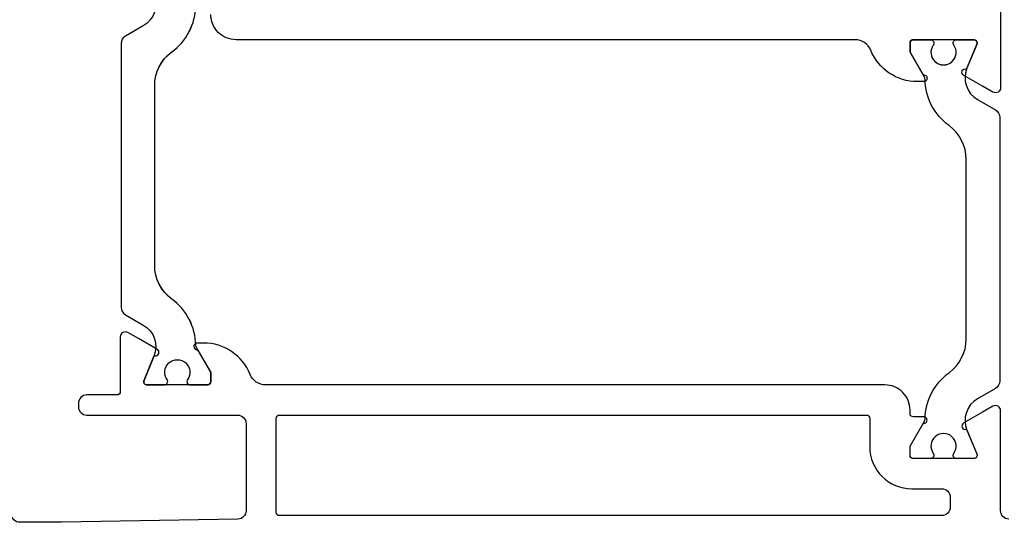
# Model space of a CAD drawing. Header units: millimetres. Extents: x 111285 to 237437, y -9513 to 52045.
# Tile 53 of 117: x 139093 to 139152, y 402 to 432. Entities that reach past the tile are written whole.
import ezdxf

# ---------------------------------------------------------------- set-up
doc = ezdxf.new("R2010")
doc.units = ezdxf.units.MM
doc.header["$LTSCALE"] = 100
doc.layers.get('0').update_dxf_attribs({"color": 252})

# ---------------------------------------------------------------- blocks, each defined once
blk = doc.blocks.new('SR8-hori')
at = {"linetype": 'Continuous'}
for points in [[(1519.5, 38.4), (1519.5, 22.433, -0.57735), (1519.05, 22.173), (1518.421, 22.536), (1517.32, 23.172), (1517.32, 23.172, -1), (1517.473, 23.542), (1518.087, 25.023, 0.534511), (1517.902, 25.3), (1514.3, 25.3, 0.414214), (1514.1, 25.1), (1514.1, 24.56), (1514.886, 23.198, -1.077346), (1514.916, 22.8), (1514.916, 22.8), (1514.539, 22.8), (1514.539, 22.8, -0.305615), (1511.758, 24.675), (1511.758, 24.675, 0.305615), (1510.831, 25.3), (1473.9, 25.3), (1473.9, 25.3, -0.414214), (1472.4, 26.8)], [(1469.004, 27.998, -0.376373), (1468.368, 26.125), (1467.3, 25.508, 0.267949), (1467.05, 25.075), (1467.05, 9.325, 0.267949), (1467.3, 8.892), (1468.368, 8.275, -0.376373), (1469.004, 6.402), (1468.413, 4.977, 0.534511), (1468.598, 4.7), (1469.625, 4.7, 0.609065), (1469.788, 5.016, -1.936492), (1471.012, 5.016, 0.609065), (1471.175, 4.7), (1472.2, 4.7, 0.414214), (1472.4, 4.9), (1472.4, 5.45), (1471.544, 6.932, -0.126173), (1471.504, 7.075, 0.233397), (1470.073, 9.824, -0.239087), (1469.05, 11.841), (1469.05, 22.559, -0.239087), (1470.073, 24.576, 0.233397), (1471.504, 27.325, -0.126173)], [(1519.991, -3.309, -0.416823), (1519.5, -2.8), (1519.5, 3.167, 0.57735), (1519.05, 3.427), (1518.421, 3.064), (1518.421, 3.064), (1517.32, 2.428), (1517.32, 2.428, 1), (1517.473, 2.058), (1517.473, 2.058), (1518.087, 0.577), (1518.087, 0.577, -0.534511), (1517.902, 0.3), (1517.902, 0.3), (1514.3, 0.3), (1514.3, 0.3, -0.414214), (1514.1, 0.5), (1514.1, 0.5), (1514.1, 1.04), (1514.1, 1.04), (1514.886, 2.402), (1514.886, 2.402, 1.077346), (1514.916, 2.8), (1514.916, 2.8), (1514.3, 2.8), (1514.3, 2.8, -0.414214), (1514.1, 3), (1514.1, 3), (1514.1, 3.2), (1514.1, 3.2, 0.414214), (1512.6, 4.7), (1475.669, 4.7, -0.305615), (1474.742, 5.325, 0.305615), (1471.961, 7.2), (1471.584, 7.2, 1.077346), (1471.614, 6.802), (1472.4, 5.44), (1472.4, 4.9), (1472.4, 4.9, -0.414214), (1472.2, 4.7), (1472.2, 4.7), (1468.598, 4.7, -0.534511), (1468.413, 4.977), (1468.413, 4.977), (1469.027, 6.458, 1), (1469.18, 6.828), (1469.18, 6.828), (1468.079, 7.464), (1467.45, 7.827, 0.57735), (1467, 7.567), (1467, 7.567), (1467, 4.3, -0.414214), (1466.8, 4.1), (1466.8, 4.1), (1465, 4.1), (1465, 4.1, 0.414214), (1464.5, 3.6), (1464.5, 3.6), (1464.5, 3.4, 0.414214), (1465, 2.9), (1465, 2.9), (1474, 2.9, -0.414214), (1474.5, 2.4), (1474.5, 2.4), (1474.5, -2.809, -0.408899), (1474.009, -3.309), (1463.5, -3.5), (1463.5, -3.5), (1461, -3.5), (1461, -3.5, -0.414214), (1460.5, -3)]]:
    blk.add_lwpolyline(points, format="xyb", dxfattribs=at)
for points in [[(1514.1, 25.1), (1514.1, 25.1, -0.414214), (1514.3, 25.3), (1515.325, 25.3, -0.609065), (1515.488, 24.984, 1.936492), (1516.712, 24.984, -0.609065), (1516.875, 25.3), (1517.902, 25.3, -0.534511), (1518.087, 25.023), (1517.496, 23.598, 0.376373), (1518.132, 21.725), (1519.2, 21.108, -0.267949), (1519.45, 20.675), (1519.45, 4.925, -0.267949), (1519.2, 4.492), (1518.132, 3.875, 0.376373), (1517.496, 2.002), (1518.087, 0.577, -0.534511), (1517.902, 0.3), (1516.875, 0.3, -0.609065), (1516.712, 0.616, 1.936492), (1515.488, 0.616, -0.609065), (1515.325, 0.3), (1514.3, 0.3, -0.414214), (1514.1, 0.5), (1514.1, 1.05), (1514.956, 2.532, 0.126173), (1514.996, 2.675, -0.233397), (1516.427, 5.424, 0.239087), (1517.45, 7.441), (1517.45, 18.159, 0.239087), (1516.427, 20.176, -0.233397), (1514.996, 22.925, 0.126173), (1514.956, 23.068), (1514.1, 24.55)], [(1511.7, 2.7), (1511.7, 2.7), (1511.7, 1, 0.414214), (1514.2, -1.5), (1514.2, -1.5), (1516, -1.5, -0.414214), (1516.5, -2), (1516.5, -2.6), (1516.5, -2.6, -0.414214), (1516, -3.1), (1476.5, -3.1, -0.414214), (1476.3, -2.9), (1476.3, 2.7, -0.414214), (1476.5, 2.9), (1511.5, 2.9, -0.414214)]]:
    blk.add_lwpolyline(points, format="xyb", close=True, dxfattribs=at)
blk = doc.blocks.new('onderlegger beganegrond')
blk.add_blockref('SR8-hori', (11480, 405.1))

msp = doc.modelspace()

# ---------------------------------------------------------------- linework, layer by layer
at = {"linetype": 'Continuous'}
for points in [[(139151.499, 443.5), (139151.499, 427.533, -0.57735), (139151.049, 427.273), (139150.42, 427.636), (139149.318, 428.272), (139149.318, 428.272, -1), (139149.471, 428.642), (139150.085, 430.123, 0.534511), (139149.9, 430.4), (139146.299, 430.4, 0.414214), (139146.099, 430.2), (139146.099, 429.66), (139146.885, 428.298, -1.077346), (139146.915, 427.9), (139146.915, 427.9), (139146.537, 427.9), (139146.537, 427.9, -0.305615), (139143.756, 429.775), (139143.756, 429.775, 0.305615), (139142.829, 430.4), (139105.899, 430.4), (139105.899, 430.4, -0.414214), (139104.399, 431.9)], [(139151.499, 443.5), (139151.499, 427.533, -0.57735), (139151.049, 427.273), (139150.42, 427.636), (139149.318, 428.272), (139149.318, 428.272, -1), (139149.471, 428.642), (139150.085, 430.123, 0.534511), (139149.9, 430.4), (139146.299, 430.4, 0.414214), (139146.099, 430.2), (139146.099, 429.66), (139146.885, 428.298, -1.077346), (139146.915, 427.9), (139146.915, 427.9), (139146.537, 427.9), (139146.537, 427.9, -0.305615), (139143.756, 429.775), (139143.756, 429.775, 0.305615), (139142.829, 430.4), (139105.899, 430.4), (139105.899, 430.4, -0.414214), (139104.399, 431.9)], [(139151.499, 443.5), (139151.499, 427.533, -0.57735), (139151.049, 427.273), (139150.42, 427.636), (139149.318, 428.272), (139149.318, 428.272, -1), (139149.471, 428.642), (139150.085, 430.123, 0.534511), (139149.9, 430.4), (139146.299, 430.4, 0.414214), (139146.099, 430.2), (139146.099, 429.66), (139146.885, 428.298, -1.077346), (139146.915, 427.9), (139146.915, 427.9), (139146.537, 427.9), (139146.537, 427.9, -0.305615), (139143.756, 429.775), (139143.756, 429.775, 0.305615), (139142.829, 430.4), (139105.899, 430.4), (139105.899, 430.4, -0.414214), (139104.399, 431.9)], [(139101.002, 433.098, -0.376373), (139100.367, 431.225), (139099.299, 430.608, 0.267949), (139099.049, 430.175), (139099.049, 414.425, 0.267949), (139099.299, 413.992), (139100.367, 413.375, -0.376373), (139101.002, 411.502), (139100.412, 410.077, 0.534511), (139100.597, 409.8), (139101.624, 409.8, 0.609065), (139101.787, 410.116, -1.936492), (139103.01, 410.116, 0.609065), (139103.173, 409.8), (139104.199, 409.8, 0.414214), (139104.399, 410), (139104.399, 410.55), (139103.543, 412.032, -0.126173), (139103.503, 412.175, 0.233397), (139102.071, 414.924, -0.239087), (139101.049, 416.941), (139101.049, 427.659, -0.239087), (139102.071, 429.676, 0.233397), (139103.503, 432.425, -0.126173)], [(139101.002, 433.098, -0.376373), (139100.367, 431.225), (139099.299, 430.608, 0.267949), (139099.049, 430.175), (139099.049, 414.425, 0.267949), (139099.299, 413.992), (139100.367, 413.375, -0.376373), (139101.002, 411.502), (139100.412, 410.077, 0.534511), (139100.597, 409.8), (139101.624, 409.8, 0.609065), (139101.787, 410.116, -1.936492), (139103.01, 410.116, 0.609065), (139103.173, 409.8), (139104.199, 409.8, 0.414214), (139104.399, 410), (139104.399, 410.55), (139103.543, 412.032, -0.126173), (139103.503, 412.175, 0.233397), (139102.071, 414.924, -0.239087), (139101.049, 416.941), (139101.049, 427.659, -0.239087), (139102.071, 429.676, 0.233397), (139103.503, 432.425, -0.126173)], [(139101.002, 433.098, -0.376373), (139100.367, 431.225), (139099.299, 430.608, 0.267949), (139099.049, 430.175), (139099.049, 414.425, 0.267949), (139099.299, 413.992), (139100.367, 413.375, -0.376373), (139101.002, 411.502), (139100.412, 410.077, 0.534511), (139100.597, 409.8), (139101.624, 409.8, 0.609065), (139101.787, 410.116, -1.936492), (139103.01, 410.116, 0.609065), (139103.173, 409.8), (139104.199, 409.8, 0.414214), (139104.399, 410), (139104.399, 410.55), (139103.543, 412.032, -0.126173), (139103.503, 412.175, 0.233397), (139102.071, 414.924, -0.239087), (139101.049, 416.941), (139101.049, 427.659, -0.239087), (139102.071, 429.676, 0.233397), (139103.503, 432.425, -0.126173)], [(139151.989, 401.791, -0.416823), (139151.499, 402.3), (139151.499, 408.267, 0.57735), (139151.049, 408.527), (139150.42, 408.164), (139150.42, 408.164), (139149.318, 407.528), (139149.318, 407.528, 1), (139149.471, 407.158), (139149.471, 407.158), (139150.085, 405.677), (139150.085, 405.677, -0.534511), (139149.9, 405.4), (139149.9, 405.4), (139146.299, 405.4), (139146.299, 405.4, -0.414214), (139146.099, 405.6), (139146.099, 405.6), (139146.099, 406.14), (139146.099, 406.14), (139146.885, 407.502), (139146.885, 407.502, 1.077346), (139146.915, 407.9), (139146.915, 407.9), (139146.299, 407.9), (139146.299, 407.9, -0.414214), (139146.099, 408.1), (139146.099, 408.1), (139146.099, 408.3), (139146.099, 408.3, 0.414214), (139144.599, 409.8), (139107.668, 409.8, -0.305615), (139106.741, 410.425, 0.305615), (139103.96, 412.3), (139103.582, 412.3, 1.077346), (139103.612, 411.902), (139104.399, 410.54), (139104.399, 410), (139104.399, 410, -0.414214), (139104.199, 409.8), (139104.199, 409.8), (139100.597, 409.8, -0.534511), (139100.412, 410.077), (139100.412, 410.077), (139101.026, 411.558, 1), (139101.179, 411.928), (139101.179, 411.928), (139100.077, 412.564), (139099.449, 412.927, 0.57735), (139098.999, 412.667), (139098.999, 412.667), (139098.999, 409.4, -0.414214), (139098.799, 409.2), (139098.799, 409.2), (139096.999, 409.2), (139096.999, 409.2, 0.414214), (139096.499, 408.7), (139096.499, 408.7), (139096.499, 408.5, 0.414214), (139096.999, 408), (139096.999, 408), (139105.999, 408, -0.414214), (139106.499, 407.5), (139106.499, 407.5), (139106.499, 402.291, -0.408899), (139106.008, 401.791), (139095.499, 401.6), (139095.499, 401.6), (139092.999, 401.6), (139092.999, 401.6, -0.414214), (139092.499, 402.1)], [(139151.989, 401.791, -0.416823), (139151.499, 402.3), (139151.499, 408.267, 0.57735), (139151.049, 408.527), (139150.42, 408.164), (139150.42, 408.164), (139149.318, 407.528), (139149.318, 407.528, 1), (139149.471, 407.158), (139149.471, 407.158), (139150.085, 405.677), (139150.085, 405.677, -0.534511), (139149.9, 405.4), (139149.9, 405.4), (139146.299, 405.4), (139146.299, 405.4, -0.414214), (139146.099, 405.6), (139146.099, 405.6), (139146.099, 406.14), (139146.099, 406.14), (139146.885, 407.502), (139146.885, 407.502, 1.077346), (139146.915, 407.9), (139146.915, 407.9), (139146.299, 407.9), (139146.299, 407.9, -0.414214), (139146.099, 408.1), (139146.099, 408.1), (139146.099, 408.3), (139146.099, 408.3, 0.414214), (139144.599, 409.8), (139107.668, 409.8, -0.305615), (139106.741, 410.425, 0.305615), (139103.96, 412.3), (139103.582, 412.3, 1.077346), (139103.612, 411.902), (139104.399, 410.54), (139104.399, 410), (139104.399, 410, -0.414214), (139104.199, 409.8), (139104.199, 409.8), (139100.597, 409.8, -0.534511), (139100.412, 410.077), (139100.412, 410.077), (139101.026, 411.558, 1), (139101.179, 411.928), (139101.179, 411.928), (139100.077, 412.564), (139099.449, 412.927, 0.57735), (139098.999, 412.667), (139098.999, 412.667), (139098.999, 409.4, -0.414214), (139098.799, 409.2), (139098.799, 409.2), (139096.999, 409.2), (139096.999, 409.2, 0.414214), (139096.499, 408.7), (139096.499, 408.7), (139096.499, 408.5, 0.414214), (139096.999, 408), (139096.999, 408), (139105.999, 408, -0.414214), (139106.499, 407.5), (139106.499, 407.5), (139106.499, 402.291, -0.408899), (139106.008, 401.791), (139095.499, 401.6), (139095.499, 401.6), (139092.999, 401.6), (139092.999, 401.6, -0.414214), (139092.499, 402.1)], [(139151.989, 401.791, -0.416823), (139151.499, 402.3), (139151.499, 408.267, 0.57735), (139151.049, 408.527), (139150.42, 408.164), (139150.42, 408.164), (139149.318, 407.528), (139149.318, 407.528, 1), (139149.471, 407.158), (139149.471, 407.158), (139150.085, 405.677), (139150.085, 405.677, -0.534511), (139149.9, 405.4), (139149.9, 405.4), (139146.299, 405.4), (139146.299, 405.4, -0.414214), (139146.099, 405.6), (139146.099, 405.6), (139146.099, 406.14), (139146.099, 406.14), (139146.885, 407.502), (139146.885, 407.502, 1.077346), (139146.915, 407.9), (139146.915, 407.9), (139146.299, 407.9), (139146.299, 407.9, -0.414214), (139146.099, 408.1), (139146.099, 408.1), (139146.099, 408.3), (139146.099, 408.3, 0.414214), (139144.599, 409.8), (139107.668, 409.8, -0.305615), (139106.741, 410.425, 0.305615), (139103.96, 412.3), (139103.582, 412.3, 1.077346), (139103.612, 411.902), (139104.399, 410.54), (139104.399, 410), (139104.399, 410, -0.414214), (139104.199, 409.8), (139104.199, 409.8), (139100.597, 409.8, -0.534511), (139100.412, 410.077), (139100.412, 410.077), (139101.026, 411.558, 1), (139101.179, 411.928), (139101.179, 411.928), (139100.077, 412.564), (139099.449, 412.927, 0.57735), (139098.999, 412.667), (139098.999, 412.667), (139098.999, 409.4, -0.414214), (139098.799, 409.2), (139098.799, 409.2), (139096.999, 409.2), (139096.999, 409.2, 0.414214), (139096.499, 408.7), (139096.499, 408.7), (139096.499, 408.5, 0.414214), (139096.999, 408), (139096.999, 408), (139105.999, 408, -0.414214), (139106.499, 407.5), (139106.499, 407.5), (139106.499, 402.291, -0.408899), (139106.008, 401.791), (139095.499, 401.6), (139095.499, 401.6), (139092.999, 401.6), (139092.999, 401.6, -0.414214), (139092.499, 402.1)]]:
    msp.add_lwpolyline(points, format="xyb", dxfattribs=at)
for points in [[(139146.099, 430.2), (139146.099, 430.2, -0.414214), (139146.299, 430.4), (139147.324, 430.4, -0.609065), (139147.487, 430.084, 1.936492), (139148.71, 430.084, -0.609065), (139148.873, 430.4), (139149.9, 430.4, -0.534511), (139150.085, 430.123), (139149.495, 428.698, 0.376373), (139150.13, 426.825), (139151.199, 426.208, -0.267949), (139151.449, 425.775), (139151.449, 410.025, -0.267949), (139151.199, 409.592), (139150.13, 408.975, 0.376373), (139149.495, 407.102), (139150.085, 405.677, -0.534511), (139149.9, 405.4), (139148.873, 405.4, -0.609065), (139148.71, 405.716, 1.936492), (139147.487, 405.716, -0.609065), (139147.324, 405.4), (139146.299, 405.4, -0.414214), (139146.099, 405.6), (139146.099, 406.15), (139146.954, 407.632, 0.126173), (139146.994, 407.775, -0.233397), (139148.426, 410.524, 0.239087), (139149.449, 412.541), (139149.449, 423.259, 0.239087), (139148.426, 425.276, -0.233397), (139146.994, 428.025, 0.126173), (139146.954, 428.168), (139146.099, 429.65)], [(139146.099, 430.2), (139146.099, 430.2, -0.414214), (139146.299, 430.4), (139147.324, 430.4, -0.609065), (139147.487, 430.084, 1.936492), (139148.71, 430.084, -0.609065), (139148.873, 430.4), (139149.9, 430.4, -0.534511), (139150.085, 430.123), (139149.495, 428.698, 0.376373), (139150.13, 426.825), (139151.199, 426.208, -0.267949), (139151.449, 425.775), (139151.449, 410.025, -0.267949), (139151.199, 409.592), (139150.13, 408.975, 0.376373), (139149.495, 407.102), (139150.085, 405.677, -0.534511), (139149.9, 405.4), (139148.873, 405.4, -0.609065), (139148.71, 405.716, 1.936492), (139147.487, 405.716, -0.609065), (139147.324, 405.4), (139146.299, 405.4, -0.414214), (139146.099, 405.6), (139146.099, 406.15), (139146.954, 407.632, 0.126173), (139146.994, 407.775, -0.233397), (139148.426, 410.524, 0.239087), (139149.449, 412.541), (139149.449, 423.259, 0.239087), (139148.426, 425.276, -0.233397), (139146.994, 428.025, 0.126173), (139146.954, 428.168), (139146.099, 429.65)], [(139146.099, 430.2), (139146.099, 430.2, -0.414214), (139146.299, 430.4), (139147.324, 430.4, -0.609065), (139147.487, 430.084, 1.936492), (139148.71, 430.084, -0.609065), (139148.873, 430.4), (139149.9, 430.4, -0.534511), (139150.085, 430.123), (139149.495, 428.698, 0.376373), (139150.13, 426.825), (139151.199, 426.208, -0.267949), (139151.449, 425.775), (139151.449, 410.025, -0.267949), (139151.199, 409.592), (139150.13, 408.975, 0.376373), (139149.495, 407.102), (139150.085, 405.677, -0.534511), (139149.9, 405.4), (139148.873, 405.4, -0.609065), (139148.71, 405.716, 1.936492), (139147.487, 405.716, -0.609065), (139147.324, 405.4), (139146.299, 405.4, -0.414214), (139146.099, 405.6), (139146.099, 406.15), (139146.954, 407.632, 0.126173), (139146.994, 407.775, -0.233397), (139148.426, 410.524, 0.239087), (139149.449, 412.541), (139149.449, 423.259, 0.239087), (139148.426, 425.276, -0.233397), (139146.994, 428.025, 0.126173), (139146.954, 428.168), (139146.099, 429.65)], [(139143.699, 407.8), (139143.699, 407.8), (139143.699, 406.1, 0.414214), (139146.199, 403.6), (139146.199, 403.6), (139147.999, 403.6, -0.414214), (139148.499, 403.1), (139148.499, 402.5), (139148.499, 402.5, -0.414214), (139147.999, 402), (139108.499, 402, -0.414214), (139108.299, 402.2), (139108.299, 407.8, -0.414214), (139108.499, 408), (139143.499, 408, -0.414214)], [(139143.699, 407.8), (139143.699, 407.8), (139143.699, 406.1, 0.414214), (139146.199, 403.6), (139146.199, 403.6), (139147.999, 403.6, -0.414214), (139148.499, 403.1), (139148.499, 402.5), (139148.499, 402.5, -0.414214), (139147.999, 402), (139108.499, 402, -0.414214), (139108.299, 402.2), (139108.299, 407.8, -0.414214), (139108.499, 408), (139143.499, 408, -0.414214)], [(139143.699, 407.8), (139143.699, 407.8), (139143.699, 406.1, 0.414214), (139146.199, 403.6), (139146.199, 403.6), (139147.999, 403.6, -0.414214), (139148.499, 403.1), (139148.499, 402.5), (139148.499, 402.5, -0.414214), (139147.999, 402), (139108.499, 402, -0.414214), (139108.299, 402.2), (139108.299, 407.8, -0.414214), (139108.499, 408), (139143.499, 408, -0.414214)]]:
    msp.add_lwpolyline(points, format="xyb", close=True, dxfattribs=at)

# ---------------------------------------------------------------- block references
msp.add_blockref('onderlegger beganegrond', (126151.999, 0))

doc.saveas('drawing.dxf')
